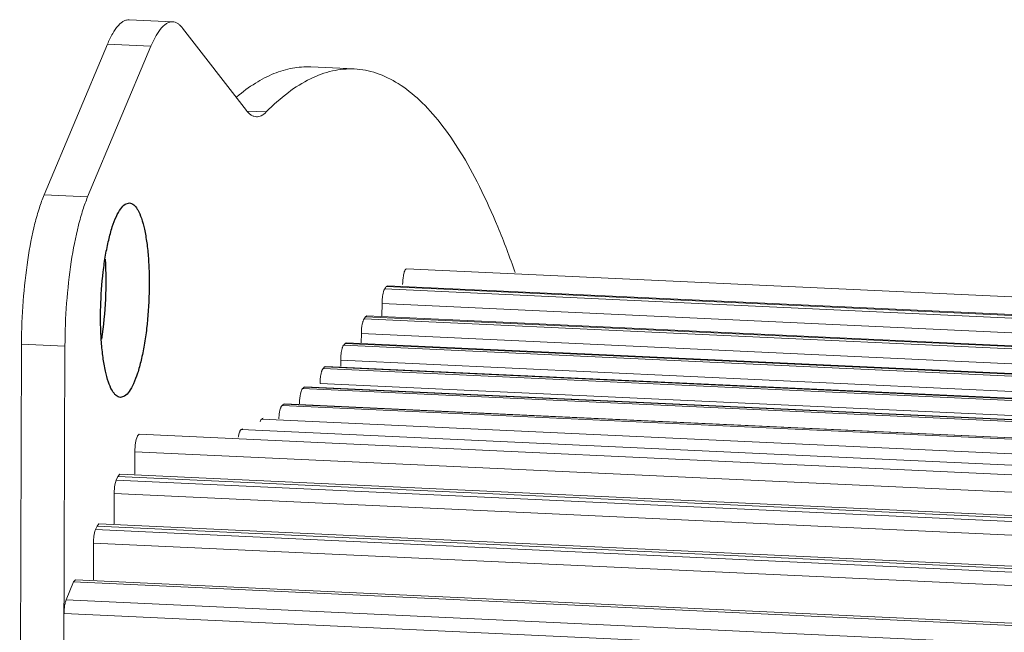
# Model space of a CAD drawing. Header units: millimetres. Extents: x 36962 to 38454, y -11669 to -10615.
# Tile 10 of 30: x 37062 to 37128, y -11410 to -11369. Entities that reach past the tile are written whole.
import ezdxf

# ---------------------------------------------------------------- set-up
doc = ezdxf.new("R2010")
doc.units = ezdxf.units.MM
doc.header["$LTSCALE"] = 50
doc.layers.get('0').update_dxf_attribs({"lineweight": 18})
doc.layers.add('02___PRT_ALL_AXES', color=7, linetype='Continuous')

msp = doc.modelspace()

# ---------------------------------------------------------------- linework, layer by layer
at = {"color": 7, "linetype": 'Continuous'}
for p, q in [((37069.343, -11368.64), (37072.247, -11368.775)), ((37063.667, -11380.337), (37067.894, -11370.273)), ((37067.894, -11370.273), (37070.798, -11370.408)), ((37084.378, -11371.93), (37081.473, -11371.795)), ((37078.506, -11374.799), (37077.214, -11374.74)), ((37063.667, -11380.337), (37066.571, -11380.472)), ((37377.656, -11398.707), (37087.878, -11385.279)), ((37086.462, -11386.548), (37086.412, -11386.625)), ((37376.52, -11400.068), (37086.412, -11386.625)), ((37086.512, -11386.471), (37086.462, -11386.548)), ((37086.603, -11386.406), (37086.512, -11386.471)), ((37086.512, -11386.471), (37376.62, -11399.915)), ((37086.601, -11386.405), (37376.665, -11399.846)), ((37086.234, -11387.603), (37086.231, -11388.428)), ((37375.898, -11401.026), (37086.234, -11387.603)), ((37085.091, -11388.547), (37085.041, -11388.615)), ((37375.224, -11402.062), (37085.041, -11388.615)), ((37085.141, -11388.478), (37085.091, -11388.547)), ((37085.224, -11388.426), (37085.141, -11388.478)), ((37085.141, -11388.478), (37375.314, -11401.925)), ((37085.221, -11388.424), (37375.37, -11401.87)), ((37084.854, -11389.606), (37084.852, -11390.224)), ((37374.551, -11403.03), (37084.854, -11389.606)), ((37062.032, -11426.537), (37062.151, -11390.302)), ((37062.151, -11390.302), (37065.056, -11390.437)), ((37083.721, -11390.324), (37083.671, -11390.384)), ((37373.919, -11403.834), (37083.671, -11390.384)), ((37083.771, -11390.263), (37083.721, -11390.324)), ((37083.845, -11390.223), (37083.771, -11390.263)), ((37083.771, -11390.263), (37374.017, -11403.713)), ((37083.842, -11390.221), (37374.139, -11403.673)), ((37082.352, -11391.884), (37082.302, -11391.936)), ((37372.658, -11405.391), (37082.302, -11391.936)), ((37082.401, -11391.831), (37082.352, -11391.884)), ((37082.467, -11391.8), (37082.401, -11391.831)), ((37082.401, -11391.831), (37372.744, -11405.285)), ((37082.464, -11391.798), (37372.769, -11405.251)), ((37083.475, -11391.387), (37083.474, -11391.802)), ((37373.163, -11404.81), (37083.475, -11391.387)), ((37080.983, -11393.229), (37080.933, -11393.274)), ((37081.033, -11393.184), (37080.983, -11393.229)), ((37081.089, -11393.163), (37081.033, -11393.184)), ((37081.033, -11393.184), (37371.493, -11406.644)), ((37081.087, -11393.161), (37371.399, -11406.613)), ((37371.777, -11406.372), (37082.097, -11392.948)), ((37371.393, -11406.734), (37080.933, -11393.274)), ((37079.615, -11394.363), (37079.565, -11394.401)), ((37370.025, -11407.86), (37079.565, -11394.401)), ((37079.665, -11394.326), (37079.615, -11394.363)), ((37079.712, -11394.312), (37079.665, -11394.326)), ((37079.665, -11394.326), (37370.125, -11407.785)), ((37079.71, -11394.309), (37370.03, -11407.763)), ((37078.248, -11395.287), (37078.198, -11395.316)), ((37368.658, -11408.776), (37078.198, -11395.316)), ((37078.298, -11395.257), (37078.248, -11395.287)), ((37360.24, -11409.783), (37070.022, -11396.334)), ((37076.881, -11395.999), (37076.832, -11396.021)), ((37367.292, -11409.481), (37076.832, -11396.021)), ((37076.931, -11395.977), (37076.881, -11395.999)), ((37069.726, -11397.494), (37069.721, -11399.007)), ((37359.691, -11410.931), (37069.726, -11397.494)), ((37068.58, -11399.152), (37068.479, -11399.392)), ((37068.712, -11399.004), (37068.58, -11399.152)), ((37068.58, -11399.152), (37359.04, -11412.611)), ((37068.711, -11399.003), (37359.047, -11412.457)), ((37358.939, -11412.852), (37068.479, -11399.392)), ((37068.344, -11400.288), (37068.337, -11402.317)), ((37358.569, -11413.737), (37068.344, -11400.288)), ((37067.196, -11402.462), (37067.096, -11402.703)), ((37067.328, -11402.314), (37067.196, -11402.462)), ((37067.196, -11402.462), (37357.656, -11415.922)), ((37067.327, -11402.314), (37357.663, -11415.768)), ((37067.096, -11402.703), (37357.556, -11416.163)), ((37066.96, -11403.599), (37066.952, -11406.05)), ((37066.96, -11403.599), (37357.181, -11417.047)), ((37065.636, -11406.194), (37065.133, -11407.398)), ((37065.636, -11406.194), (37065.768, -11406.046)), ((37356.096, -11419.654), (37065.636, -11406.194)), ((37356.103, -11419.5), (37065.767, -11406.046)), ((37355.593, -11420.858), (37065.133, -11407.398)), ((37355.457, -11421.753), (37064.997, -11408.294))]:
    msp.add_line(p, q, dxfattribs=at)
at = {"color": 3, "linetype": 'Continuous'}
for p, q in [((37072.912, -11369.199), (37077.174, -11374.701)), ((37066.571, -11380.472), (37070.798, -11370.408)), ((37064.937, -11426.672), (37065.056, -11390.437))]:
    msp.add_line(p, q, dxfattribs=at)
at = {"color": 7, "linetype": 'Continuous'}
for centre, radius, start, end in [((37089.805, -11387.613), 3.571, 173.40716, 179.83389), ((37087.03, -11391.396), 3.554, 173.02023, 179.84628), ((37085.643, -11392.957), 3.545, 172.82745, 179.85334), ((37070.562, -11403.61), 3.603, 174.35724, 179.81248)]:
    msp.add_arc(centre, radius, start, end, dxfattribs=at)
for points, knots in [([(37067.894, -11370.273), (37067.996, -11370.028), (37068.201, -11369.597), (37068.514, -11369.126), (37068.778, -11368.862), (37068.964, -11368.73), (37069.153, -11368.652), (37069.282, -11368.637), (37069.343, -11368.64)], [0, 0, 0, 0, 0.347131, 0.622803, 0.735398, 0.833317, 0.919844, 1, 1, 1, 1]), ([(37076.541, -11373.789), (37076.933, -11373.458), (37077.718, -11372.87), (37078.968, -11372.213), (37080.222, -11371.836), (37081.065, -11371.776), (37081.473, -11371.795)], [0, 0, 0, 0, 0.282803, 0.53866, 0.774651, 1, 1, 1, 1]), ([(37062.151, -11390.302), (37062.155, -11389.345), (37062.229, -11387.461), (37062.524, -11384.765), (37062.918, -11382.688), (37063.321, -11381.25), (37063.547, -11380.623), (37063.667, -11380.337)], [0, 0, 0, 0, 0.283376, 0.557976, 0.802765, 0.908259, 1, 1, 1, 1]), ([(37087.661, -11385.745), (37087.668, -11385.704), (37087.696, -11385.569), (37087.734, -11385.433), (37087.785, -11385.352)], [0, 0, 0, 0, 0.307151, 1, 1, 1, 1]), ([(37086.257, -11387.203), (37086.265, -11387.141), (37086.295, -11386.945), (37086.337, -11386.74), (37086.412, -11386.625)], [0, 0, 0, 0, 0.312525, 1, 1, 1, 1]), ([(37084.946, -11388.84), (37084.953, -11388.816), (37084.977, -11388.739), (37085.008, -11388.661), (37085.041, -11388.615)], [0, 0, 0, 0, 0.303304, 1, 1, 1, 1]), ([(37084.854, -11389.606), (37084.854, -11389.537), (37084.863, -11389.28), (37084.895, -11389.022), (37084.946, -11388.84)], [0, 0, 0, 0, 0.267543, 1, 1, 1, 1]), ([(37083.572, -11390.603), (37083.579, -11390.58), (37083.604, -11390.504), (37083.636, -11390.427), (37083.671, -11390.384)], [0, 0, 0, 0, 0.307979, 1, 1, 1, 1]), ([(37082.199, -11392.149), (37082.206, -11392.125), (37082.232, -11392.051), (37082.264, -11391.976), (37082.302, -11391.936)], [0, 0, 0, 0, 0.312955, 1, 1, 1, 1]), ([(37082.125, -11392.515), (37082.137, -11392.419), (37082.158, -11392.296), (37082.191, -11392.175), (37082.199, -11392.149)], [0, 0, 0, 0, 0.777966, 1, 1, 1, 1]), ([(37080.72, -11394.295), (37080.72, -11394.22), (37080.731, -11393.946), (37080.766, -11393.67), (37080.827, -11393.48)], [0, 0, 0, 0, 0.272251, 1, 1, 1, 1]), ([(37080.827, -11393.48), (37080.834, -11393.456), (37080.86, -11393.384), (37080.894, -11393.31), (37080.933, -11393.274)], [0, 0, 0, 0, 0.318243, 1, 1, 1, 1]), ([(37079.455, -11394.598), (37079.463, -11394.574), (37079.489, -11394.505), (37079.524, -11394.431), (37079.565, -11394.401)], [0, 0, 0, 0, 0.323846, 1, 1, 1, 1]), ([(37079.346, -11395.294), (37079.349, -11395.228), (37079.365, -11394.994), (37079.401, -11394.758), (37079.455, -11394.598)], [0, 0, 0, 0, 0.279012, 1, 1, 1, 1]), ([(37078.084, -11395.504), (37078.092, -11395.481), (37078.119, -11395.414), (37078.156, -11395.341), (37078.198, -11395.316)], [0, 0, 0, 0, 0.329751, 1, 1, 1, 1]), ([(37069.726, -11397.494), (37069.726, -11397.297), (37069.754, -11396.95), (37069.826, -11396.602), (37069.891, -11396.466)], [0, 0, 0, 0, 0.56655, 1, 1, 1, 1]), ([(37069.891, -11396.466), (37069.901, -11396.446), (37069.929, -11396.394), (37069.98, -11396.334), (37070.021, -11396.334)], [0, 0, 0, 0, 0.34635, 1, 1, 1, 1]), ([(37076.634, -11396.527), (37076.639, -11396.495), (37076.659, -11396.385), (37076.686, -11396.275), (37076.714, -11396.2)], [0, 0, 0, 0, 0.280724, 1, 1, 1, 1]), ([(37076.714, -11396.2), (37076.722, -11396.177), (37076.75, -11396.113), (37076.788, -11396.04), (37076.832, -11396.021)], [0, 0, 0, 0, 0.335919, 1, 1, 1, 1]), ([(37068.344, -11400.288), (37068.344, -11400.202), (37068.358, -11399.901), (37068.396, -11399.592), (37068.479, -11399.392)], [0, 0, 0, 0, 0.283692, 1, 1, 1, 1]), ([(37067.096, -11402.703), (37067.081, -11402.738), (37067.021, -11402.918), (37066.992, -11403.106), (37066.977, -11403.256)], [0, 0, 0, 0, 0.201507, 1, 1, 1, 1]), ([(37064.997, -11408.294), (37064.998, -11408.125), (37065.013, -11407.904), (37065.052, -11407.687), (37065.062, -11407.638)], [0, 0, 0, 0, 0.768669, 1, 1, 1, 1])]:
    msp.add_open_spline(points, degree=3, knots=knots, dxfattribs=at)
at = {"color": 3, "linetype": 'Continuous'}
for points, knots in [([(37072.247, -11368.775), (37072.186, -11368.772), (37072.057, -11368.786), (37071.869, -11368.864), (37071.682, -11368.997), (37071.419, -11369.261), (37071.105, -11369.732), (37070.901, -11370.163), (37070.798, -11370.408)], [0, 0, 0, 0, 0.080156, 0.166683, 0.264602, 0.377197, 0.652869, 1, 1, 1, 1]), ([(37072.912, -11369.199), (37072.863, -11369.136), (37072.764, -11369.023), (37072.598, -11368.888), (37072.426, -11368.801), (37072.306, -11368.778), (37072.247, -11368.775)], [0, 0, 0, 0, 0.295267, 0.554141, 0.78487, 1, 1, 1, 1]), ([(37078.506, -11374.799), (37078.965, -11374.333), (37079.885, -11373.504), (37081.373, -11372.557), (37082.874, -11372.003), (37083.891, -11371.907), (37084.378, -11371.93)], [0, 0, 0, 0, 0.292356, 0.550431, 0.782385, 1, 1, 1, 1]), ([(37084.378, -11371.93), (37084.881, -11371.953), (37085.919, -11372.154), (37087.406, -11372.887), (37088.84, -11374.035), (37090.221, -11375.583), (37091.55, -11377.524), (37092.824, -11379.851), (37094.038, -11382.554), (37094.769, -11384.503), (37095.126, -11385.535)], [0, 0, 0, 0, 0.082878, 0.171549, 0.270701, 0.383559, 0.512107, 0.657441, 0.82005, 1, 1, 1, 1]), ([(37077.839, -11375.126), (37077.781, -11375.123), (37077.66, -11375.099), (37077.488, -11375.013), (37077.323, -11374.878), (37077.223, -11374.764), (37077.174, -11374.701)], [0, 0, 0, 0, 0.215127, 0.445851, 0.704717, 1, 1, 1, 1]), ([(37078.506, -11374.799), (37078.408, -11374.899), (37078.25, -11375.028), (37078.01, -11375.117), (37077.894, -11375.128), (37077.839, -11375.126)], [0, 0, 0, 0, 0.549545, 0.781978, 1, 1, 1, 1]), ([(37066.571, -11380.472), (37066.451, -11380.757), (37066.226, -11381.385), (37065.823, -11382.823), (37065.429, -11384.899), (37065.133, -11387.595), (37065.059, -11389.48), (37065.056, -11390.437)], [0, 0, 0, 0, 0.091741, 0.197235, 0.442024, 0.716624, 1, 1, 1, 1])]:
    msp.add_open_spline(points, degree=3, knots=knots, dxfattribs=at)
at = {"color": 7, "linetype": 'Continuous'}
for points in [[(37087.785, -11385.352), (37087.805, -11385.319), (37087.836, -11385.281), (37087.874, -11385.28)], [(37087.611, -11386.323), (37087.612, -11386.13), (37087.627, -11385.935), (37087.661, -11385.745)], [(37083.502, -11390.964), (37083.517, -11390.843), (37083.538, -11390.721), (37083.572, -11390.603)], [(37065.062, -11407.638), (37065.08, -11407.556), (37065.101, -11407.475), (37065.133, -11407.398)]]:
    msp.add_open_spline(points, degree=3, dxfattribs=at)
at = {"layer": '02___PRT_ALL_AXES', "color": 3, "linetype": 'Continuous'}
for p, q in [((37069.081, -11380.963), (37069.361, -11380.878)), ((37069.039, -11393.78), (37068.759, -11393.865))]:
    msp.add_line(p, q, dxfattribs=at)
for points in [[(37068.759, -11393.865), (37068.709, -11393.862), (37068.603, -11393.836), (37068.457, -11393.738), (37068.319, -11393.588), (37068.131, -11393.296), (37067.929, -11392.797), (37067.736, -11392.061), (37067.585, -11391.166), (37067.481, -11390.144), (37067.43, -11389.026), (37067.434, -11387.458), (37067.543, -11385.893), (37067.757, -11384.394), (37067.957, -11383.393), (37068.191, -11382.527), (37068.454, -11381.822), (37068.732, -11381.301), (37068.962, -11381.04), (37069.081, -11380.963)], [(37069.361, -11380.878), (37069.411, -11380.881), (37069.518, -11380.907), (37069.664, -11381.005), (37069.801, -11381.155), (37069.989, -11381.447), (37070.192, -11381.946), (37070.385, -11382.682), (37070.536, -11383.576), (37070.639, -11384.599), (37070.69, -11385.717), (37070.686, -11387.285), (37070.578, -11388.85), (37070.364, -11390.349), (37070.164, -11391.35), (37069.929, -11392.216), (37069.666, -11392.921), (37069.389, -11393.442), (37069.159, -11393.703), (37069.039, -11393.78)]]:
    msp.add_open_spline(points, degree=3, knots=[0, 0, 0, 0, 0.011082, 0.023501, 0.038205, 0.055707, 0.099823, 0.156066, 0.223256, 0.299522, 0.382538, 0.46968, 0.645057, 0.727698, 0.803422, 0.869928, 0.925382, 0.968666, 1, 1, 1, 1], dxfattribs=at)
at = {"layer": '02___PRT_ALL_AXES', "color": 7, "linetype": 'Continuous'}
msp.add_open_spline([(37067.736, -11384.632), (37067.793, -11385.524), (37067.797, -11387.315), (37067.627, -11389.098), (37067.488, -11389.98)], degree=3, knots=[0, 0, 0, 0, 0.500029, 1, 1, 1, 1], dxfattribs=at)

doc.saveas('drawing.dxf')
